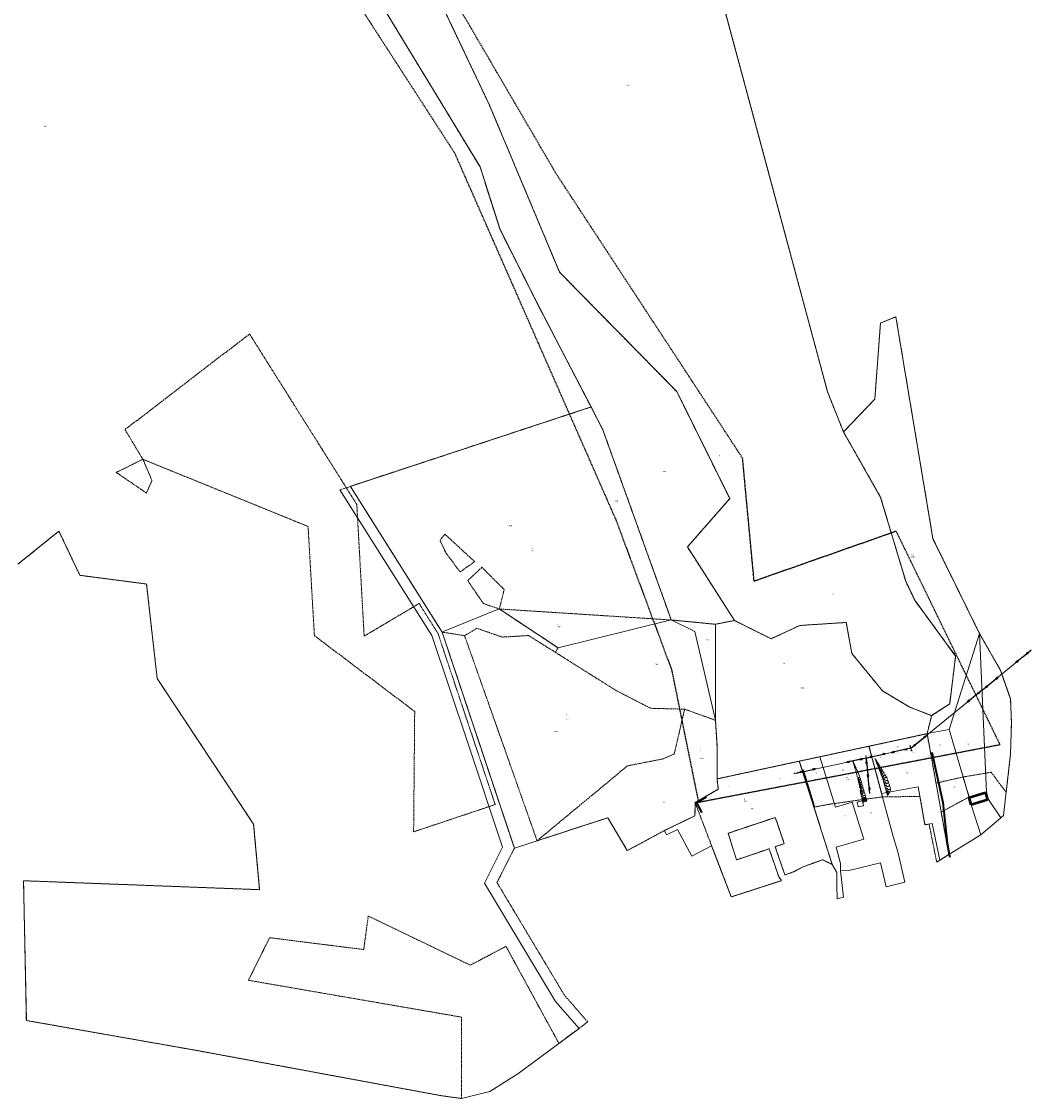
# Model space of a CAD drawing. Header units: metres. Extents: x 5549716 to 5551479, y 5955197 to 5958247.
# Tile 2 of 4: x 5550552 to 5551479, y 5955197 to 5956185. Entities that reach past the tile are written whole.
import ezdxf
from ezdxf.enums import TextEntityAlignment as Align

# ---------------------------------------------------------------- set-up
doc = ezdxf.new("R2010")
doc.units = ezdxf.units.M
for name, pattern in [('1.0_0.5', [1.5, 1, -0.5]), ('2', [0.9, 0.6, -0.3]), ('219-500', [0]), ('egkk-500', [2, 1.5, -0.5]), ('egug-500', [1, 0.5, -0.5]), ('suep_sn_500', [0]), ('supp_500', [1, 0.5, -0.5])]:
    doc.linetypes.add(name, pattern=pattern)
doc.layers.get('0').update_dxf_attribs({"color": 2, "lineweight": 5})
doc.styles.get("Standard").update_dxf_attribs({"font": 'Working1250', "width": 0.75})
doc.linetypes.add('902-500', pattern='A,3.75,0,[1,ksztalty.shx,S=0.5,R=0,X=0,Y=0],3.75', length=7.5)

# ---------------------------------------------------------------- blocks, each defined once
blk = doc.blocks.new('PW01')
at = {"linetype": 'Continuous', "lineweight": 13}
h = blk.add_hatch(color=0, dxfattribs=at)
edge = h.paths.add_edge_path()
edge.add_arc((0, 0), 0.045, 0, 360)
blk = doc.blocks.new('SM05')
at = {"color": 0, "linetype": 'Continuous', "lineweight": 13}
blk.add_circle((0, 0), 0.25, dxfattribs=at)
blk = doc.blocks.new('SUEP2')
at = {"color": 0, "linetype": 'Continuous'}
for p, q in [((0, 0), (6.027, 0)), ((5.027, 0), (3.527, 0.5)), ((5.027, 0), (3.527, -0.5)), ((6.027, 0), (4.527, 0.5)), ((6.027, 0), (4.527, -0.5)), ((6.027, 0), (18.027, 0)), ((17.027, 0), (15.527, 0.5)), ((17.027, 0), (15.527, -0.5)), ((18.027, 0), (16.527, 0.5)), ((18.027, 0), (16.527, -0.5))]:
    blk.add_line(p, q, dxfattribs=at)

msp = doc.modelspace()

# ---------------------------------------------------------------- linework, layer by layer
at = {"layer": '000 Inne (niezydentyfikowane)', "color": 7, "linetype": 'CONTINUOUS', "lineweight": 25, "flags": 128}
for points in [[(5551335.34, 5955508.81), (5551335.35, 5955508.81)], [(5551335.43, 5955508.57), (5551335.49, 5955508.59)], [(5551335.52, 5955508.33), (5551335.57, 5955508.35)], [(5551335.61, 5955508.09), (5551335.76, 5955508.14)], [(5551335.7, 5955507.85), (5551335.8, 5955507.88)], [(5551335.8, 5955507.61), (5551336.04, 5955507.7)], [(5551335.89, 5955507.37), (5551336.03, 5955507.42)], [(5551335.98, 5955507.13), (5551336.31, 5955507.26)], [(5551336.07, 5955506.89), (5551336.26, 5955506.96)], [(5551336.16, 5955506.65), (5551336.59, 5955506.81)], [(5551336.25, 5955506.41), (5551336.49, 5955506.5)], [(5551336.34, 5955506.17), (5551336.86, 5955506.37)], [(5551336.44, 5955505.93), (5551336.72, 5955506.04)], [(5551336.53, 5955505.69), (5551337.14, 5955505.92)], [(5551336.62, 5955505.45), (5551336.95, 5955505.57)], [(5551336.71, 5955505.21), (5551337.41, 5955505.48)], [(5551336.81, 5955504.95), (5551337.18, 5955505.1)], [(5551336.91, 5955504.68), (5551337.72, 5955504.98)], [(5551337.02, 5955504.38), (5551337.46, 5955504.55)], [(5551337.14, 5955504.07), (5551338.07, 5955504.42)], [(5551268.14, 5955498.81), (5551268.18, 5955498.83)], [(5551268.24, 5955498.53), (5551268.38, 5955498.58)], [(5551268.33, 5955498.25), (5551268.85, 5955498.42)], [(5551268.42, 5955497.97), (5551268.8, 5955498.09)], [(5551268.53, 5955497.6), (5551269.61, 5955497.94)], [(5551268.66, 5955497.2), (5551269.25, 5955497.39)], [(5551268.79, 5955496.81), (5551269.96, 5955497.19)], [(5551268.91, 5955496.42), (5551269.5, 5955496.61)], [(5551269.03, 5955496.03), (5551270.2, 5955496.41)], [(5551269.16, 5955495.65), (5551269.74, 5955495.83)], [(5551269.28, 5955495.26), (5551270.44, 5955495.63)], [(5551269.4, 5955494.88), (5551269.98, 5955495.06)], [(5551269.53, 5955494.5), (5551270.67, 5955494.86)], [(5551269.65, 5955494.12), (5551270.22, 5955494.3)], [(5551337.27, 5955503.73), (5551337.77, 5955503.92)], [(5551337.41, 5955503.37), (5551338.46, 5955503.78)], [(5551337.56, 5955502.99), (5551338.12, 5955503.2)], [(5551337.71, 5955502.58), (5551338.92, 5955503.04)], [(5551337.88, 5955502.14), (5551338.53, 5955502.38)], [(5551338.06, 5955501.67), (5551339.44, 5955502.19)], [(5551338.25, 5955501.16), (5551338.99, 5955501.44)], [(5551338.46, 5955500.62), (5551340.04, 5955501.22)], [(5551338.68, 5955500.04), (5551339.53, 5955500.37)], [(5551338.92, 5955499.43), (5551340.72, 5955500.12)], [(5551339.17, 5955498.77), (5551340.14, 5955499.13)], [(5551339.44, 5955498.06), (5551341.51, 5955498.85)], [(5551339.73, 5955497.3), (5551340.83, 5955497.73)], [(5551340.03, 5955496.49), (5551342.41, 5955497.4)], [(5551340.36, 5955495.63), (5551341.63, 5955496.11)], [(5551340.72, 5955494.7), (5551343.43, 5955495.74)], [(5551341.1, 5955493.71), (5551342.55, 5955494.26)], [(5551269.77, 5955493.74), (5551270.91, 5955494.1)], [(5551269.89, 5955493.36), (5551270.46, 5955493.54)], [(5551270.01, 5955492.99), (5551271.14, 5955493.35)], [(5551270.13, 5955492.61), (5551270.69, 5955492.79)], [(5551270.25, 5955492.24), (5551271.37, 5955492.6)], [(5551270.37, 5955491.87), (5551270.92, 5955492.05)], [(5551270.48, 5955491.5), (5551271.59, 5955491.85)], [(5551270.6, 5955491.13), (5551271.15, 5955491.31)], [(5551270.72, 5955490.77), (5551271.82, 5955491.12)], [(5551270.84, 5955490.4), (5551271.38, 5955490.58)], [(5551270.95, 5955490.04), (5551272.04, 5955490.39)], [(5551271.07, 5955489.68), (5551271.61, 5955489.85)], [(5551271.18, 5955489.32), (5551272.26, 5955489.66)], [(5551271.3, 5955488.96), (5551271.84, 5955489.13)], [(5551271.41, 5955488.6), (5551272.48, 5955488.95)], [(5551271.52, 5955488.25), (5551272.06, 5955488.42)], [(5551271.64, 5955487.9), (5551272.7, 5955488.24)], [(5551271.75, 5955487.54), (5551272.28, 5955487.71)], [(5551271.86, 5955487.19), (5551272.92, 5955487.53)], [(5551271.97, 5955486.84), (5551272.5, 5955487.01)], [(5551272.09, 5955486.5), (5551273.13, 5955486.83)], [(5551272.2, 5955486.15), (5551272.72, 5955486.32)], [(5551272.31, 5955485.81), (5551273.34, 5955486.14)], [(5551272.42, 5955485.46), (5551272.93, 5955485.63)], [(5551272.53, 5955485.12), (5551273.55, 5955485.45)], [(5551272.63, 5955484.78), (5551273.15, 5955484.94)], [(5551272.74, 5955484.44), (5551273.76, 5955484.77)], [(5551319.32, 5955491), (5551321.52, 5955491.53)], [(5551319.5, 5955490.25), (5551320.62, 5955490.52)], [(5551319.69, 5955489.49), (5551321.96, 5955490.04)], [(5551319.87, 5955488.71), (5551321.03, 5955488.99)], [(5551320.06, 5955487.93), (5551322.41, 5955488.49)], [(5551320.26, 5955487.13), (5551321.45, 5955487.42)], [(5551320.45, 5955486.32), (5551322.88, 5955486.9)], [(5551320.65, 5955485.49), (5551321.88, 5955485.79)], [(5551320.85, 5955484.65), (5551323.36, 5955485.26)], [(5551341.5, 5955492.65), (5551344.61, 5955493.84)], [(5551341.93, 5955491.52), (5551343.59, 5955492.16)], [(5551342.38, 5955490.33), (5551345.94, 5955491.68)], [(5551342.78, 5955489.09), (5551344.66, 5955489.61)], [(5551343.14, 5955487.8), (5551346.96, 5955488.88)], [(5551343.51, 5955486.49), (5551345.46, 5955487.04)], [(5551343.88, 5955485.16), (5551347.86, 5955486.28)], [(5551344.26, 5955483.8), (5551346.29, 5955484.37)], [(5551272.85, 5955484.1), (5551273.36, 5955484.27)], [(5551272.96, 5955483.77), (5551273.97, 5955484.09)], [(5551273.07, 5955483.43), (5551273.57, 5955483.59)], [(5551273.17, 5955483.1), (5551274.17, 5955483.42)], [(5551273.28, 5955482.77), (5551273.78, 5955482.93)], [(5551273.38, 5955482.44), (5551274.38, 5955482.76)], [(5551273.49, 5955482.11), (5551273.98, 5955482.27)], [(5551273.59, 5955481.78), (5551274.58, 5955482.1)], [(5551273.7, 5955481.46), (5551274.19, 5955481.61)], [(5551273.8, 5955481.13), (5551274.78, 5955481.44)], [(5551273.91, 5955480.81), (5551274.39, 5955480.96)], [(5551274.01, 5955480.49), (5551274.98, 5955480.8)], [(5551274.11, 5955480.17), (5551274.59, 5955480.32)], [(5551274.21, 5955479.85), (5551275.17, 5955480.15)], [(5551274.31, 5955479.53), (5551274.79, 5955479.68)], [(5551274.42, 5955479.21), (5551275.37, 5955479.52)], [(5551274.52, 5955478.9), (5551274.99, 5955479.05)], [(5551274.62, 5955478.59), (5551275.56, 5955478.89)], [(5551274.72, 5955478.27), (5551275.19, 5955478.42)], [(5551274.82, 5955477.96), (5551275.75, 5955478.26)], [(5551274.92, 5955477.65), (5551275.38, 5955477.8)], [(5551275.01, 5955477.34), (5551275.94, 5955477.64)], [(5551275.11, 5955477.04), (5551275.57, 5955477.18)], [(5551275.21, 5955476.73), (5551276.13, 5955477.03)], [(5551275.31, 5955476.43), (5551275.76, 5955476.57)], [(5551275.4, 5955476.12), (5551276.32, 5955476.42)], [(5551275.5, 5955475.82), (5551275.95, 5955475.97)], [(5551275.6, 5955475.52), (5551276.5, 5955475.81)], [(5551275.69, 5955475.22), (5551276.14, 5955475.37)], [(5551275.79, 5955474.92), (5551276.68, 5955475.21)], [(5551275.88, 5955474.63), (5551276.33, 5955474.77)], [(5551275.98, 5955474.33), (5551276.87, 5955474.62)], [(5551321.06, 5955483.8), (5551322.33, 5955484.11)], [(5551321.27, 5955482.93), (5551323.85, 5955483.56)], [(5551321.48, 5955482.04), (5551322.8, 5955482.36)], [(5551321.7, 5955481.12), (5551324.38, 5955481.76)], [(5551321.8, 5955478.97), (5551325.18, 5955479.01)], [(5551321.88, 5955480.1), (5551323.41, 5955479.98)], [(5551321.99, 5955477.85), (5551323.64, 5955478.23)], [(5551322.24, 5955476.72), (5551325.63, 5955477.49)], [(5551322.51, 5955475.56), (5551324.23, 5955475.95)], [(5551322.78, 5955474.37), (5551326.3, 5955475.17)], [(5551344.65, 5955482.42), (5551348.78, 5955483.58)], [(5551345.04, 5955481.02), (5551347.15, 5955481.61)], [(5551345.43, 5955479.65), (5551349.72, 5955480.85)], [(5551345.76, 5955478.44), (5551347.69, 5955478.99)], [(5551346.03, 5955477.49), (5551349.11, 5955478.35)], [(5551346.24, 5955476.73), (5551347.47, 5955477.08)], [(5551346.4, 5955476.17), (5551348.24, 5955476.68)], [(5551346.52, 5955475.75), (5551347.15, 5955475.93)], [(5551346.63, 5955475.34), (5551347.31, 5955475.53)], [(5551276.07, 5955474.04), (5551276.51, 5955474.18)], [(5551276.17, 5955473.74), (5551277.05, 5955474.03)], [(5551276.26, 5955473.45), (5551276.7, 5955473.59)], [(5551276.35, 5955473.16), (5551277.22, 5955473.44)], [(5551276.44, 5955472.87), (5551276.88, 5955473.01)], [(5551276.54, 5955472.59), (5551277.4, 5955472.86)], [(5551276.63, 5955472.3), (5551277.06, 5955472.44)], [(5551276.72, 5955472.01), (5551277.58, 5955472.29)], [(5551276.81, 5955471.73), (5551277.24, 5955471.87)], [(5551276.9, 5955471.45), (5551277.75, 5955471.72)], [(5551276.99, 5955471.16), (5551277.41, 5955471.3)], [(5551277.08, 5955470.88), (5551277.92, 5955471.15)], [(5551277.17, 5955470.6), (5551277.59, 5955470.74)], [(5551277.26, 5955470.33), (5551278.1, 5955470.59)], [(5551277.35, 5955470.05), (5551277.76, 5955470.18)], [(5551277.44, 5955469.77), (5551278.27, 5955470.04)], [(5551277.52, 5955469.5), (5551277.94, 5955469.63)], [(5551277.61, 5955469.23), (5551278.41, 5955469.55)], [(5551277.73, 5955468.98), (5551278.1, 5955469.16)], [(5551277.84, 5955468.74), (5551278.56, 5955469.09)], [(5551277.95, 5955468.51), (5551278.29, 5955468.68)], [(5551278.07, 5955468.27), (5551278.71, 5955468.58)], [(5551278.18, 5955468.03), (5551278.49, 5955468.17)], [(5551278.3, 5955467.79), (5551278.87, 5955468.06)], [(5551278.41, 5955467.54), (5551278.68, 5955467.67)], [(5551278.53, 5955467.3), (5551279.03, 5955467.54)], [(5551278.64, 5955467.06), (5551278.88, 5955467.17)], [(5551278.76, 5955466.82), (5551279.19, 5955467.02)], [(5551278.88, 5955466.57), (5551279.07, 5955466.67)], [(5551278.99, 5955466.33), (5551279.35, 5955466.5)], [(5551279.11, 5955466.09), (5551279.27, 5955466.17)], [(5551279.22, 5955465.85), (5551279.51, 5955465.98)], [(5551279.34, 5955465.6), (5551279.46, 5955465.66)], [(5551279.45, 5955465.36), (5551279.66, 5955465.46)], [(5551279.57, 5955465.12), (5551279.66, 5955465.16)], [(5551279.68, 5955464.88), (5551279.82, 5955464.94)], [(5551279.8, 5955464.63), (5551279.85, 5955464.66)], [(5551323.05, 5955473.15), (5551324.85, 5955473.56)], [(5551323.34, 5955471.88), (5551326.88, 5955473.19)], [(5551323.67, 5955470.45), (5551325.28, 5955471.82)], [(5551324.03, 5955468.87), (5551326.88, 5955473.19)], [(5551326.3, 5955469.14), (5551326.59, 5955471.16)], [(5551327.45, 5955469.46), (5551326.88, 5955473.19)], [(5551279.91, 5955464.39), (5551279.98, 5955464.42)]]:
    msp.add_lwpolyline(points, dxfattribs=at)
at = {"layer": '217-kontur klasyfikacyjny', "color": 92, "linetype": 'egkk-500', "lineweight": 18, "flags": 128}
for points in [[(5550980.98, 5956109.26), (5550917.69, 5956242.47)], [(5550862.84, 5956232.77), (5550972.61, 5956051.89)], [(5551045.72, 5955955.12), (5550980.98, 5956109.26)], [(5550972.61, 5956051.89), (5550991.01, 5955994.32)], [(5550991.01, 5955994.32), (5551027.37, 5955922.36)], [(5551153.32, 5955845.57), (5551045.72, 5955955.12)], [(5551027.37, 5955922.36), (5551074.52, 5955831.45)], [(5551354.49, 5955914.21), (5551340.33, 5955908.49)], [(5551388.5, 5955710.54), (5551354.49, 5955914.21)], [(5551340.33, 5955908.49), (5551335.15, 5955838.69)], [(5550646.61, 5955810.67), (5550760.96, 5955898.48)], [(5550760.96, 5955898.48), (5550859.46, 5955741.96)], [(5551201.99, 5955747.29), (5551153.32, 5955845.57)], [(5550962.79, 5955794.57), (5551074.52, 5955831.45)], [(5551074.52, 5955831.45), (5551085.37, 5955810.51)], [(5551335.15, 5955838.69), (5551306.4, 5955808.55)], [(5550663.01, 5955783.43), (5550646.61, 5955810.67)], [(5551085.37, 5955810.51), (5551148.28, 5955635.9)], [(5551306.4, 5955808.55), (5551340.5, 5955748.48)], [(5550853.54, 5955758.6), (5550962.79, 5955794.57)], [(5550638.58, 5955771.41), (5550663.01, 5955783.43)], [(5550663.01, 5955783.43), (5550671.35, 5955763.86)], [(5550814.7, 5955721.78), (5550663.01, 5955783.43)], [(5550666.25, 5955752.45), (5550638.58, 5955771.41)], [(5550671.35, 5955763.86), (5550666.25, 5955752.45)], [(5550937.81, 5955624.77), (5550853.54, 5955758.6)], [(5550859.46, 5955741.96), (5550866.18, 5955621.06)], [(5551163.06, 5955702.92), (5551201.99, 5955747.29)], [(5551340.5, 5955748.48), (5551363.53, 5955671.39)], [(5550820.51, 5955621.54), (5550814.7, 5955721.78)], [(5550548.18, 5955687), (5550585.93, 5955717.51)], [(5550585.93, 5955717.51), (5550605.1, 5955676.9)], [(5550940.28, 5955714.74), (5550935.87, 5955708.95)], [(5550967.69, 5955689.4), (5550940.28, 5955714.74)], [(5550935.87, 5955708.95), (5550941.25, 5955697.52)], [(5551206.32, 5955635.42), (5551163.06, 5955702.92)], [(5551431.28, 5955623.38), (5551388.5, 5955710.54)], [(5550941.25, 5955697.52), (5550954.29, 5955679.99)], [(5550954.29, 5955679.99), (5550967.69, 5955689.4)], [(5550974.3, 5955684.3), (5550961.29, 5955672.04)], [(5550994.82, 5955663.78), (5550974.3, 5955684.3)], [(5550605.1, 5955676.9), (5550666.39, 5955668.93)], [(5550666.39, 5955668.93), (5550676.13, 5955582.1)], [(5550961.29, 5955672.04), (5550975.77, 5955650.94)], [(5550990.28, 5955646.02), (5550994.82, 5955663.78)], [(5551363.53, 5955671.39), (5551371.78, 5955654.02)], [(5551371.78, 5955654.02), (5551409.37, 5955602.82)], [(5550866.18, 5955621.06), (5550916.69, 5955651.03)], [(5550916.69, 5955651.03), (5550934.02, 5955623.5)], [(5550975.77, 5955650.94), (5550990.28, 5955646.02)], [(5551148.28, 5955635.9), (5550990.28, 5955646.02)], [(5550990.28, 5955646.02), (5551044.3, 5955610.34)], [(5551188.78, 5955631.99), (5551148.28, 5955635.9)], [(5551188.78, 5955631.99), (5551206.32, 5955635.42)], [(5550934.02, 5955623.5), (5550986.55, 5955466.46)], [(5550958.44, 5955621.5), (5550937.81, 5955624.77)], [(5551004.14, 5955426.47), (5550937.81, 5955624.77)], [(5550969.75, 5955628.25), (5550958.44, 5955621.5)], [(5550993.05, 5955620.18), (5550969.75, 5955628.25)], [(5551188.82, 5955543.82), (5551188.78, 5955631.99)], [(5551450.69, 5955589.6), (5551431.28, 5955623.38)], [(5550912.62, 5955551.92), (5550820.51, 5955621.54)], [(5550958.44, 5955621.5), (5551024.99, 5955433.23)], [(5551017.21, 5955621.63), (5550993.05, 5955620.18)], [(5551041.72, 5955606.22), (5551017.21, 5955621.63)], [(5551044.3, 5955610.34), (5551041.72, 5955606.22)], [(5551041.72, 5955606.22), (5551096.93, 5955571.54)], [(5551409.37, 5955602.82), (5551403.91, 5955558.93)], [(5551459.83, 5955563.34), (5551450.69, 5955589.6)], [(5550676.13, 5955582.1), (5550764.69, 5955448.42)], [(5551096.93, 5955571.54), (5551129.22, 5955554.83)], [(5551129.22, 5955554.83), (5551160.49, 5955554.01)], [(5551150.96, 5955512.95), (5551160.49, 5955554.01)], [(5551160.49, 5955554.01), (5551188.82, 5955543.82)], [(5551403.91, 5955558.93), (5551387.27, 5955548.07)], [(5551460.6, 5955541.59), (5551459.83, 5955563.34)], [(5550911.63, 5955441.4), (5550912.62, 5955551.92)], [(5551387.27, 5955548.07), (5551383.24, 5955531.54)], [(5551459.79, 5955512.97), (5551460.6, 5955541.59)], [(5551383.24, 5955531.54), (5551329.8, 5955519.99)], [(5551383.24, 5955531.54), (5551391.36, 5955486.11)], [(5551329.8, 5955519.99), (5551284.71, 5955510.34)], [(5551341.41, 5955476.71), (5551329.8, 5955519.99)], [(5551107.99, 5955501.95), (5551140.51, 5955508.36)], [(5551140.51, 5955508.36), (5551150.96, 5955512.95)], [(5551265.76, 5955506.28), (5551190.24, 5955489.99)], [(5551284.71, 5955510.34), (5551265.76, 5955506.28)], [(5551279.25, 5955464.11), (5551265.76, 5955506.28)], [(5551455.83, 5955477.85), (5551459.79, 5955512.97)], [(5551024.99, 5955433.23), (5551107.99, 5955501.95)], [(5551416.26, 5955491.78), (5551437.04, 5955495.26)], [(5551437.04, 5955495.26), (5551441.88, 5955496.07)], [(5551441.88, 5955496.07), (5551455.83, 5955477.85)], [(5551190.24, 5955489.99), (5551191.41, 5955480.44)], [(5551391.36, 5955486.11), (5551416.26, 5955491.78)], [(5551421.74, 5955473.44), (5551416.26, 5955491.78)], [(5551191.41, 5955480.44), (5551170.09, 5955468.33)], [(5551342.27, 5955473.49), (5551341.41, 5955476.71)], [(5550986.55, 5955466.46), (5550911.63, 5955441.4)], [(5551170.09, 5955468.33), (5551185.3, 5955428.65)], [(5551279.25, 5955464.11), (5551293.24, 5955466.68)], [(5551293.24, 5955466.68), (5551320.31, 5955470.52)], [(5551320.31, 5955470.52), (5551342.27, 5955473.49)], [(5551342.27, 5955473.49), (5551376.57, 5955473.88)], [(5551376.57, 5955473.88), (5551381.17, 5955447.87)], [(5551396.1, 5955459.56), (5551421.74, 5955473.44)], [(5551296.09, 5955411.48), (5551279.25, 5955464.11)], [(5551403.08, 5955420.5), (5551396.1, 5955459.56)], [(5550764.69, 5955448.42), (5550770.2, 5955388.31)], [(5551200.47, 5955440.13), (5551243.75, 5955454.55)], [(5551243.75, 5955454.55), (5551245.04, 5955450.77)], [(5551245.04, 5955450.77), (5551249.73, 5955436.97)], [(5551381.17, 5955447.87), (5551384.96, 5955448.58)], [(5551384.96, 5955448.58), (5551392.03, 5955413.56)], [(5551208.15, 5955415.6), (5551200.47, 5955440.13)], [(5551249.73, 5955436.97), (5551251.87, 5955430.69)], [(5550988.19, 5955394.84), (5551004.14, 5955426.47)], [(5551185.3, 5955428.65), (5551203.31, 5955381.65)], [(5551238.1, 5955425.83), (5551208.15, 5955415.6)], [(5551247.02, 5955400.02), (5551238.1, 5955425.83)], [(5551251.92, 5955430.55), (5551243.63, 5955427.72)], [(5551243.63, 5955427.72), (5551252.57, 5955401.88)], [(5551251.87, 5955430.69), (5551251.92, 5955430.55)], [(5551269.39, 5955409.3), (5551287.19, 5955415.8)], [(5551287.19, 5955415.8), (5551296.09, 5955411.48)], [(5551392.03, 5955413.56), (5551394.78, 5955415.29)], [(5551394.78, 5955415.29), (5551403.08, 5955420.5)], [(5551260.84, 5955404.82), (5551269.39, 5955409.3)], [(5550770.2, 5955388.31), (5550553.42, 5955396.51)], [(5550553.42, 5955396.51), (5550555.99, 5955268.19)], [(5551224.03, 5955388.36), (5551249.56, 5955396.63)], [(5551249.56, 5955396.63), (5551247.02, 5955400.02)], [(5551252.57, 5955401.88), (5551260.84, 5955404.82)], [(5551050.08, 5955291.47), (5550988.19, 5955394.84)], [(5551203.31, 5955381.65), (5551224.03, 5955388.36)], [(5550865.82, 5955333.33), (5550869.98, 5955364.08)], [(5550869.98, 5955364.08), (5550963.68, 5955318.99)], [(5550759.93, 5955305.12), (5550779.36, 5955344.22)], [(5550779.36, 5955344.22), (5550865.82, 5955333.33)], [(5550963.68, 5955318.99), (5550996.45, 5955336.27)], [(5550996.45, 5955336.27), (5551045.05, 5955247.19)], [(5550955.49, 5955271.29), (5550759.93, 5955305.12)], [(5551071.53, 5955266.88), (5551050.08, 5955291.47)], [(5550555.99, 5955268.19), (5550713.02, 5955240.57)], [(5550955.45, 5955196.62), (5550955.49, 5955271.29)], [(5551063.5, 5955260.91), (5551071.53, 5955266.88)], [(5551045.05, 5955247.19), (5551063.5, 5955260.91)], [(5550713.02, 5955240.57), (5550937.59, 5955199.05)], [(5550937.59, 5955199.05), (5550955.45, 5955196.62)]]:
    msp.add_lwpolyline(points, dxfattribs=at)
at = {"layer": '218-kontur użytku gruntowego', "color": 3, "linetype": 'egug-500', "lineweight": 18, "flags": 128}
for points in [[(5551291.84, 5955845.22), (5551162.65, 5956325.14)], [(5550917.69, 5956242.47), (5550980.98, 5956109.26)], [(5550862.84, 5956232.77), (5550972.61, 5956051.89)], [(5550980.98, 5956109.26), (5551045.72, 5955955.12)], [(5550972.61, 5956051.89), (5550991.01, 5955994.32)], [(5550991.01, 5955994.32), (5551027.37, 5955922.36)], [(5551045.72, 5955955.12), (5551153.32, 5955845.57)], [(5551027.37, 5955922.36), (5551074.52, 5955831.45)], [(5551354.49, 5955914.21), (5551340.33, 5955908.49)], [(5551388.5, 5955710.54), (5551354.49, 5955914.21)], [(5551340.33, 5955908.49), (5551335.15, 5955838.69)], [(5550646.61, 5955810.67), (5550760.96, 5955898.48)], [(5550760.96, 5955898.48), (5550859.46, 5955741.96)], [(5551153.32, 5955845.57), (5551201.99, 5955747.29)], [(5551306.4, 5955808.55), (5551291.84, 5955845.22)], [(5550962.79, 5955794.57), (5551074.52, 5955831.45)], [(5551074.52, 5955831.45), (5551085.37, 5955810.51)], [(5551335.15, 5955838.69), (5551306.4, 5955808.55)], [(5550663.01, 5955783.43), (5550646.61, 5955810.67)], [(5551085.37, 5955810.51), (5551148.28, 5955635.9)], [(5551340.5, 5955748.48), (5551306.4, 5955808.55)], [(5550853.54, 5955758.6), (5550962.79, 5955794.57)], [(5550638.58, 5955771.41), (5550663.01, 5955783.43)], [(5550663.01, 5955783.43), (5550671.35, 5955763.86)], [(5550814.7, 5955721.78), (5550663.01, 5955783.43)], [(5550666.25, 5955752.45), (5550638.58, 5955771.41)], [(5550671.35, 5955763.86), (5550666.25, 5955752.45)], [(5550937.81, 5955624.77), (5550853.54, 5955758.6)], [(5550859.46, 5955741.96), (5550866.18, 5955621.06)], [(5551201.99, 5955747.29), (5551163.06, 5955702.92)], [(5551363.53, 5955671.39), (5551340.5, 5955748.48)], [(5550820.51, 5955621.54), (5550814.7, 5955721.78)], [(5550548.18, 5955687), (5550585.93, 5955717.51)], [(5550585.93, 5955717.51), (5550605.1, 5955676.9)], [(5550940.28, 5955714.74), (5550935.87, 5955708.95)], [(5550967.69, 5955689.4), (5550940.28, 5955714.74)], [(5550935.87, 5955708.95), (5550941.25, 5955697.52)], [(5551163.06, 5955702.92), (5551206.32, 5955635.42)], [(5551431.28, 5955623.38), (5551388.5, 5955710.54)], [(5550941.25, 5955697.52), (5550954.29, 5955679.99)], [(5550954.29, 5955679.99), (5550967.69, 5955689.4)], [(5550974.3, 5955684.3), (5550961.29, 5955672.04)], [(5550994.82, 5955663.78), (5550974.3, 5955684.3)], [(5550605.1, 5955676.9), (5550666.39, 5955668.93)], [(5550666.39, 5955668.93), (5550676.13, 5955582.1)], [(5550961.29, 5955672.04), (5550975.77, 5955650.94)], [(5550990.28, 5955646.02), (5550994.82, 5955663.78)], [(5551371.78, 5955654.02), (5551363.53, 5955671.39)], [(5551409.37, 5955602.82), (5551371.78, 5955654.02)], [(5550866.18, 5955621.06), (5550916.69, 5955651.03)], [(5550916.69, 5955651.03), (5550934.02, 5955623.5)], [(5550975.77, 5955650.94), (5550990.28, 5955646.02)], [(5551148.28, 5955635.9), (5550990.28, 5955646.02)], [(5550990.28, 5955646.02), (5551044.3, 5955610.34)], [(5551188.78, 5955631.99), (5551148.28, 5955635.9)], [(5551188.78, 5955631.99), (5551206.32, 5955635.42)], [(5551206.32, 5955635.42), (5551239.91, 5955618.69)], [(5551266.31, 5955630.86), (5551308.96, 5955633.65)], [(5551308.96, 5955633.65), (5551314.12, 5955605.11)], [(5550934.02, 5955623.5), (5550986.55, 5955466.46)], [(5550958.44, 5955621.5), (5550937.81, 5955624.77)], [(5551004.14, 5955426.47), (5550937.81, 5955624.77)], [(5550969.75, 5955628.25), (5550958.44, 5955621.5)], [(5550993.05, 5955620.18), (5550969.75, 5955628.25)], [(5551188.82, 5955543.82), (5551188.78, 5955631.99)], [(5551239.91, 5955618.69), (5551266.31, 5955630.86)], [(5551450.69, 5955589.6), (5551431.28, 5955623.38)], [(5550912.62, 5955551.92), (5550820.51, 5955621.54)], [(5550958.44, 5955621.5), (5551024.99, 5955433.23)], [(5551017.21, 5955621.63), (5550993.05, 5955620.18)], [(5551041.72, 5955606.22), (5551017.21, 5955621.63)], [(5551044.3, 5955610.34), (5551041.72, 5955606.22)], [(5551041.72, 5955606.22), (5551096.93, 5955571.54)], [(5551314.12, 5955605.11), (5551342.12, 5955570.79)], [(5551403.91, 5955558.93), (5551409.37, 5955602.82)], [(5551459.83, 5955563.34), (5551450.69, 5955589.6)], [(5550676.13, 5955582.1), (5550764.69, 5955448.42)], [(5551096.93, 5955571.54), (5551129.22, 5955554.83)], [(5551342.12, 5955570.79), (5551366.65, 5955556.12)], [(5551129.22, 5955554.83), (5551160.49, 5955554.01)], [(5551150.96, 5955512.95), (5551160.49, 5955554.01)], [(5551160.49, 5955554.01), (5551188.82, 5955543.82)], [(5551366.65, 5955556.12), (5551387.27, 5955548.07)], [(5551387.27, 5955548.07), (5551403.91, 5955558.93)], [(5551460.6, 5955541.59), (5551459.83, 5955563.34)], [(5550911.63, 5955441.4), (5550912.62, 5955551.92)], [(5551188.82, 5955543.82), (5551190.24, 5955520.43)], [(5551383.24, 5955531.54), (5551387.27, 5955548.07)], [(5551459.79, 5955512.97), (5551460.6, 5955541.59)], [(5551329.8, 5955519.99), (5551383.24, 5955531.54)], [(5551383.24, 5955531.54), (5551391.36, 5955486.11)], [(5551190.24, 5955520.43), (5551190.24, 5955489.99)], [(5551284.71, 5955510.34), (5551329.8, 5955519.99)], [(5551341.41, 5955476.71), (5551329.8, 5955519.99)], [(5551107.99, 5955501.95), (5551140.51, 5955508.36)], [(5551140.51, 5955508.36), (5551150.96, 5955512.95)], [(5551190.24, 5955489.99), (5551265.76, 5955506.28)], [(5551265.76, 5955506.28), (5551284.71, 5955510.34)], [(5551279.25, 5955464.11), (5551265.76, 5955506.28)], [(5551455.83, 5955477.85), (5551459.79, 5955512.97)], [(5551024.99, 5955433.23), (5551107.99, 5955501.95)], [(5551416.26, 5955491.78), (5551437.04, 5955495.26)], [(5551437.04, 5955495.26), (5551441.88, 5955496.07)], [(5551441.88, 5955496.07), (5551455.83, 5955477.85)], [(5551190.24, 5955489.99), (5551191.41, 5955480.44)], [(5551391.36, 5955486.11), (5551416.26, 5955491.78)], [(5551421.74, 5955473.44), (5551416.26, 5955491.78)], [(5551191.41, 5955480.44), (5551170.09, 5955468.33)], [(5551342.27, 5955473.49), (5551341.41, 5955476.71)], [(5550986.55, 5955466.46), (5550911.63, 5955441.4)], [(5551170.01, 5955456.14), (5551170.09, 5955468.33)], [(5551170.09, 5955468.33), (5551185.3, 5955428.65)], [(5551279.25, 5955464.11), (5551293.24, 5955466.68)], [(5551293.24, 5955466.68), (5551320.31, 5955470.52)], [(5551320.31, 5955470.52), (5551342.27, 5955473.49)], [(5551342.27, 5955473.49), (5551376.57, 5955473.88)], [(5551376.57, 5955473.88), (5551381.17, 5955447.87)], [(5551396.1, 5955459.56), (5551421.74, 5955473.44)], [(5551142.01, 5955442.64), (5551170.01, 5955456.14)], [(5551296.09, 5955411.48), (5551279.25, 5955464.11)], [(5551403.08, 5955420.5), (5551396.1, 5955459.56)], [(5550764.69, 5955448.42), (5550770.2, 5955388.31)], [(5551024.99, 5955433.23), (5551089.99, 5955454.3)], [(5551089.99, 5955454.3), (5551107.87, 5955424.23)], [(5551200.47, 5955440.13), (5551243.75, 5955454.55)], [(5551243.75, 5955454.55), (5551245.04, 5955450.77)], [(5551245.04, 5955450.77), (5551249.73, 5955436.97)], [(5551381.17, 5955447.87), (5551384.96, 5955448.58)], [(5551384.96, 5955448.58), (5551392.03, 5955413.56)], [(5551117.54, 5955429.34), (5551142.01, 5955442.64)], [(5551208.15, 5955415.6), (5551200.47, 5955440.13)], [(5551249.73, 5955436.97), (5551251.87, 5955430.69)], [(5550988.19, 5955394.84), (5551004.14, 5955426.47)], [(5551107.87, 5955424.23), (5551117.54, 5955429.34)], [(5551185.3, 5955428.65), (5551203.31, 5955381.65)], [(5551238.1, 5955425.83), (5551208.15, 5955415.6)], [(5551247.02, 5955400.02), (5551238.1, 5955425.83)], [(5551251.92, 5955430.55), (5551243.63, 5955427.72)], [(5551243.63, 5955427.72), (5551252.57, 5955401.88)], [(5551251.87, 5955430.69), (5551251.92, 5955430.55)], [(5551269.39, 5955409.3), (5551287.19, 5955415.8)], [(5551287.19, 5955415.8), (5551296.09, 5955411.48)], [(5551392.03, 5955413.56), (5551394.78, 5955415.29)], [(5551394.78, 5955415.29), (5551403.08, 5955420.5)], [(5551260.84, 5955404.82), (5551269.39, 5955409.3)], [(5550770.2, 5955388.31), (5550553.42, 5955396.51)], [(5550553.42, 5955396.51), (5550555.99, 5955268.19)], [(5551224.03, 5955388.36), (5551249.56, 5955396.63)], [(5551249.56, 5955396.63), (5551247.02, 5955400.02)], [(5551252.57, 5955401.88), (5551260.84, 5955404.82)], [(5551050.08, 5955291.47), (5550988.19, 5955394.84)], [(5551203.31, 5955381.65), (5551224.03, 5955388.36)], [(5550865.82, 5955333.33), (5550869.98, 5955364.08)], [(5550869.98, 5955364.08), (5550963.68, 5955318.99)], [(5550759.93, 5955305.12), (5550779.36, 5955344.22)], [(5550779.36, 5955344.22), (5550865.82, 5955333.33)], [(5550963.68, 5955318.99), (5550996.45, 5955336.27)], [(5550996.45, 5955336.27), (5551045.05, 5955247.19)], [(5550955.49, 5955271.29), (5550759.93, 5955305.12)], [(5551071.53, 5955266.88), (5551050.08, 5955291.47)], [(5550555.99, 5955268.19), (5550713.02, 5955240.57)], [(5550955.45, 5955196.62), (5550955.49, 5955271.29)], [(5551063.5, 5955260.91), (5551071.53, 5955266.88)], [(5551045.05, 5955247.19), (5551063.5, 5955260.91)], [(5550713.02, 5955240.57), (5550937.59, 5955199.05)], [(5550937.59, 5955199.05), (5550955.45, 5955196.62)]]:
    msp.add_lwpolyline(points, dxfattribs=at)
at = {"layer": '219-działka ewidencyjna', "color": 7, "linetype": '219-500', "lineweight": 18, "flags": 128}
for points in [[(5551291.84, 5955845.22), (5551162.65, 5956325.14)], [(5550980.98, 5956109.26), (5550917.69, 5956242.47)], [(5550972.61, 5956051.89), (5550862.84, 5956232.77)], [(5551045.72, 5955955.12), (5550980.98, 5956109.26)], [(5550991.01, 5955994.32), (5550972.61, 5956051.89)], [(5551027.37, 5955922.36), (5550991.01, 5955994.32)], [(5551153.32, 5955845.57), (5551045.72, 5955955.12)], [(5551027.37, 5955922.36), (5551074.52, 5955831.45)], [(5551354.49, 5955914.21), (5551340.33, 5955908.49)], [(5551388.5, 5955710.54), (5551354.49, 5955914.21)], [(5551340.33, 5955908.49), (5551335.15, 5955838.69)], [(5551201.99, 5955747.29), (5551153.32, 5955845.57)], [(5551306.4, 5955808.55), (5551291.84, 5955845.22)], [(5550962.79, 5955794.57), (5551074.52, 5955831.45)], [(5551085.37, 5955810.51), (5551074.52, 5955831.45)], [(5551335.15, 5955838.69), (5551306.4, 5955808.55)], [(5551148.28, 5955635.9), (5551085.37, 5955810.51)], [(5551340.5, 5955748.48), (5551306.4, 5955808.55)], [(5550853.54, 5955758.6), (5550962.79, 5955794.57)], [(5550843.76, 5955755.34), (5550853.54, 5955758.6)], [(5550843.76, 5955755.34), (5550928.33, 5955621.6)], [(5550937.81, 5955624.77), (5550853.54, 5955758.6)], [(5551201.99, 5955747.29), (5551163.06, 5955702.92)], [(5551363.53, 5955671.39), (5551340.5, 5955748.48)], [(5550585.93, 5955717.51), (5550548.18, 5955687)], [(5550605.1, 5955676.9), (5550585.93, 5955717.51)], [(5551206.32, 5955635.42), (5551163.06, 5955702.92)], [(5551431.28, 5955623.38), (5551388.5, 5955710.54)], [(5550666.39, 5955668.93), (5550605.1, 5955676.9)], [(5550676.13, 5955582.1), (5550666.39, 5955668.93)], [(5551371.78, 5955654.02), (5551363.53, 5955671.39)], [(5551409.37, 5955602.82), (5551371.78, 5955654.02)], [(5550990.28, 5955646.02), (5550939.66, 5955625.52)], [(5551044.3, 5955610.34), (5550990.28, 5955646.02)], [(5551148.28, 5955635.9), (5551044.3, 5955610.34)], [(5551188.78, 5955631.99), (5551148.28, 5955635.9)], [(5551148.28, 5955635.9), (5551169.96, 5955625.25)], [(5551206.32, 5955635.42), (5551188.78, 5955631.99)], [(5551239.91, 5955618.69), (5551206.32, 5955635.42)], [(5551308.96, 5955633.65), (5551266.31, 5955630.86)], [(5551314.12, 5955605.11), (5551308.96, 5955633.65)], [(5550939.66, 5955625.52), (5550937.81, 5955624.77)], [(5551004.14, 5955426.47), (5550937.81, 5955624.77)], [(5551188.82, 5955543.82), (5551169.96, 5955625.25)], [(5551188.78, 5955631.99), (5551188.82, 5955543.82)], [(5551266.31, 5955630.86), (5551239.91, 5955618.69)], [(5551431.28, 5955623.38), (5551403.28, 5955535.27)], [(5551431.28, 5955623.38), (5551403.28, 5955535.27)], [(5551431.28, 5955623.38), (5551450.69, 5955589.6)], [(5551431.28, 5955623.38), (5551437.83, 5955477.66)], [(5551431.28, 5955623.38), (5551437.83, 5955477.66)], [(5550928.33, 5955621.6), (5550961, 5955523.99)], [(5551342.12, 5955570.79), (5551314.12, 5955605.11)], [(5551409.37, 5955602.82), (5551403.91, 5955558.93)], [(5551450.69, 5955589.6), (5551459.83, 5955563.34)], [(5550764.69, 5955448.42), (5550676.13, 5955582.1)], [(5551366.65, 5955556.12), (5551342.12, 5955570.79)], [(5551387.27, 5955548.07), (5551366.65, 5955556.12)], [(5551403.91, 5955558.93), (5551387.27, 5955548.07)], [(5551459.83, 5955563.34), (5551460.6, 5955541.59)], [(5551190.24, 5955520.43), (5551188.82, 5955543.82)], [(5551403.28, 5955535.27), (5551383.24, 5955531.54)], [(5551403.28, 5955535.27), (5551383.24, 5955531.54)], [(5551403.28, 5955535.27), (5551421.88, 5955472.96)], [(5551459.79, 5955512.97), (5551460.6, 5955541.59)], [(5550961, 5955523.99), (5550993.35, 5955427.23)], [(5551383.24, 5955531.54), (5551329.8, 5955519.99)], [(5551403.08, 5955420.5), (5551383.24, 5955531.54)], [(5551403.08, 5955420.5), (5551383.24, 5955531.54)], [(5551190.24, 5955520.43), (5551190.24, 5955489.99)], [(5551329.8, 5955519.99), (5551284.71, 5955510.34)], [(5551329.8, 5955519.99), (5551341.41, 5955476.71)], [(5551190.24, 5955489.99), (5551265.76, 5955506.28)], [(5551265.76, 5955506.28), (5551284.71, 5955510.34)], [(5551296.09, 5955411.48), (5551265.76, 5955506.28)], [(5551284.71, 5955510.34), (5551299.11, 5955463.98)], [(5551453.42, 5955456.51), (5551459.79, 5955512.97)], [(5551191.41, 5955480.44), (5551190.24, 5955489.99)], [(5551191.41, 5955480.44), (5551170.09, 5955468.33)], [(5551341.41, 5955476.71), (5551374.99, 5955482.78)], [(5551348.99, 5955448.45), (5551341.41, 5955476.71)], [(5551374.99, 5955482.78), (5551381.17, 5955447.87)], [(5551437.83, 5955477.66), (5551439.68, 5955470.98)], [(5551437.83, 5955477.66), (5551439.68, 5955470.98)], [(5551170.09, 5955468.33), (5551170.01, 5955456.14)], [(5551299.11, 5955463.98), (5551314.42, 5955468.68)], [(5551314.42, 5955468.68), (5551325.06, 5955434.55)], [(5551323.8, 5955469.94), (5551318.99, 5955468.7)], [(5551319.97, 5955464.27), (5551318.99, 5955468.7)], [(5551324.78, 5955465.35), (5551319.97, 5955464.27)], [(5551324.78, 5955465.35), (5551323.8, 5955469.94)], [(5551421.88, 5955472.96), (5551423.71, 5955466.16)], [(5551432.53, 5955438.59), (5551423.71, 5955466.16)], [(5551439.68, 5955470.98), (5551450.97, 5955454.41)], [(5551439.68, 5955470.98), (5551450.97, 5955454.41)], [(5551170.01, 5955456.14), (5551142.01, 5955442.64)], [(5551453.42, 5955456.51), (5551450.97, 5955454.41)], [(5550770.2, 5955388.31), (5550764.69, 5955448.42)], [(5551089.99, 5955454.3), (5551004.14, 5955426.47)], [(5551107.87, 5955424.23), (5551089.99, 5955454.3)], [(5551243.75, 5955454.55), (5551200.47, 5955440.13)], [(5551243.75, 5955454.55), (5551245.04, 5955450.77)], [(5551245.04, 5955450.77), (5551249.73, 5955436.97)], [(5551348.99, 5955448.45), (5551352.03, 5955437.15)], [(5551381.17, 5955447.87), (5551387.83, 5955449.11)], [(5551387.83, 5955449.11), (5551394.78, 5955415.29)], [(5551432.53, 5955438.59), (5551450.97, 5955454.41)], [(5551142.01, 5955442.64), (5551117.54, 5955429.34)], [(5551143.81, 5955438.79), (5551142.01, 5955442.64)], [(5551153.9, 5955443.66), (5551143.81, 5955438.79)], [(5551167.12, 5955418.93), (5551153.9, 5955443.66)], [(5551208.15, 5955415.6), (5551200.47, 5955440.13)], [(5551249.73, 5955436.97), (5551251.87, 5955430.69)], [(5551352.03, 5955437.15), (5551355.47, 5955426.1)], [(5551432.53, 5955438.59), (5551403.08, 5955420.5)], [(5550976.8, 5955394.41), (5550993.35, 5955427.23)], [(5551117.54, 5955429.34), (5551107.87, 5955424.23)], [(5551185.3, 5955428.65), (5551167.12, 5955418.93)], [(5551203.31, 5955381.65), (5551185.3, 5955428.65)], [(5551238.1, 5955425.83), (5551208.15, 5955415.6)], [(5551247.02, 5955400.02), (5551238.1, 5955425.83)], [(5551251.92, 5955430.55), (5551243.63, 5955427.72)], [(5551252.57, 5955401.88), (5551243.63, 5955427.72)], [(5551251.92, 5955430.55), (5551251.87, 5955430.69)], [(5551325.06, 5955434.55), (5551299.78, 5955427.26)], [(5551299.78, 5955427.26), (5551303.66, 5955412.28)], [(5551355.47, 5955426.1), (5551356.45, 5955421.67)], [(5551287.19, 5955415.8), (5551269.39, 5955409.3)], [(5551287.19, 5955415.8), (5551296.09, 5955411.48)], [(5551362.57, 5955395.06), (5551356.45, 5955421.67)], [(5551403.08, 5955420.5), (5551394.78, 5955415.29)], [(5551269.39, 5955409.3), (5551260.84, 5955404.82)], [(5551296.09, 5955411.48), (5551300.32, 5955404.19)], [(5551303.66, 5955412.28), (5551303.64, 5955405.51)], [(5551303.64, 5955405.51), (5551311.16, 5955405.98)], [(5551303.64, 5955405.51), (5551306.35, 5955381.37)], [(5551311.16, 5955405.98), (5551340.31, 5955413.08)], [(5551340.31, 5955413.08), (5551345.7, 5955390.95)], [(5550553.42, 5955396.51), (5550555.99, 5955268.19)], [(5550770.2, 5955388.31), (5550553.42, 5955396.51)], [(5551249.56, 5955396.63), (5551224.03, 5955388.36)], [(5551249.56, 5955396.63), (5551247.02, 5955400.02)], [(5551260.84, 5955404.82), (5551252.57, 5955401.88)], [(5551300.32, 5955404.19), (5551300.39, 5955392.82)], [(5550976.8, 5955394.41), (5551041.95, 5955285.57)], [(5551203.31, 5955381.65), (5551224.03, 5955388.36)], [(5551300.39, 5955392.82), (5551300.47, 5955379.95)], [(5551362.57, 5955395.06), (5551345.7, 5955390.95)], [(5551300.47, 5955379.95), (5551306.35, 5955381.37)], [(5551041.95, 5955285.57), (5551063.5, 5955260.91)], [(5550713.02, 5955240.57), (5550555.99, 5955268.19)], [(5551007.38, 5955219.16), (5551063.5, 5955260.91)], [(5550937.59, 5955199.05), (5550713.02, 5955240.57)], [(5551007.38, 5955219.16), (5550981.55, 5955202.95)], [(5550955.45, 5955196.62), (5550937.59, 5955199.05)], [(5550981.55, 5955202.95), (5550955.45, 5955196.62)]]:
    msp.add_lwpolyline(points, dxfattribs=at)
at = {"layer": '312-budynek ewidencyjny', "color": 7, "linetype": 'CONTINUOUS', "lineweight": 50, "flags": 128}
for points in [[(5551421.88, 5955472.96), (5551436.87, 5955477.38)], [(5551436.87, 5955477.38), (5551438.69, 5955470.72)], [(5551423.71, 5955466.16), (5551421.88, 5955472.96)], [(5551438.69, 5955470.72), (5551423.71, 5955466.16)]]:
    msp.add_lwpolyline(points, dxfattribs=at)
at = {"layer": 'ogrodzenie trwałe', "color": 7, "linetype": '902-500', "lineweight": 35, "flags": 128}
for points in [[(5551387.63, 5955514.47), (5551397.65, 5955468.23), (5551401.71, 5955430.93), (5551403.34, 5955420.52), (5551404.01, 5955418.11)], [(5551180.43, 5955473.24), (5551171.39, 5955467.98), (5551175.8, 5955460.11), (5551176.36, 5955459.27)]]:
    msp.add_lwpolyline(points, dxfattribs=at)
at = {"layer": 'przewód elektroenergetyczny średniego napięcia', "color": 1, "linetype": 'suep_sn_500', "lineweight": 18, "flags": 128}
for points in [[(5551478.69, 5955608.14), (5551434.17, 5955571.89)], [(5551434.17, 5955571.89), (5551368.24, 5955518.13)], [(5551368.24, 5955518.13), (5551327.11, 5955509.19)], [(5551327.11, 5955509.19), (5551368.24, 5955518.13)], [(5551327.11, 5955509.19), (5551263, 5955495.33)], [(5551327.11, 5955509.19), (5551330.64, 5955476.61)]]:
    msp.add_lwpolyline(points, dxfattribs=at)
at = {"layer": 'skarpa nieumocniona', "color": 7, "linetype": '1.0_0.5', "lineweight": 18, "flags": 128}
for points in [[(5551324.11, 5955468.51), (5551321.78, 5955478.76), (5551321.9, 5955480.3), (5551321.5, 5955481.98), (5551319.17, 5955491.63), (5551315.02, 5955506.27), (5551321.44, 5955491.82), (5551327.93, 5955469.6)], [(5551324.11, 5955468.51), (5551321.78, 5955478.76), (5551321.9, 5955480.3), (5551321.5, 5955481.98), (5551319.17, 5955491.63), (5551315.02, 5955506.27), (5551321.44, 5955491.82), (5551327.93, 5955469.6)], [(5551346.77, 5955474.86), (5551342.56, 5955489.87), (5551335.31, 5955508.88), (5551346.08, 5955491.45), (5551349.93, 5955480.24), (5551348.54, 5955477.05)], [(5551346.77, 5955474.86), (5551342.56, 5955489.87), (5551335.31, 5955508.88), (5551346.08, 5955491.45), (5551349.93, 5955480.24), (5551348.54, 5955477.05)], [(5551268.13, 5955498.86), (5551269.76, 5955497.85), (5551280.13, 5955463.94), (5551277.61, 5955469.23)], [(5551268.13, 5955498.86), (5551269.76, 5955497.85), (5551280.13, 5955463.94), (5551277.61, 5955469.23)]]:
    msp.add_lwpolyline(points, close=True, dxfattribs=at)
at = {"layer": 'słup przewodów napowietrznych', "color": 7, "linetype": 'supp_500', "lineweight": 18, "flags": 128}
for points in [[(5551367.63, 5955520.1), (5551368.84, 5955516.16)], [(5551327.14, 5955507.33), (5551327.07, 5955511.04)], [(5551261.27, 5955495.05), (5551264.72, 5955495.6)]]:
    msp.add_lwpolyline(points, dxfattribs=at)
at = {"layer": 'Zakres', "color": 5, "linetype": '2', "lineweight": 25, "flags": 128}
msp.add_lwpolyline([(5550384.72, 5956959.12), (5550573.45, 5956772.15), (5550621.08, 5956576.36), (5550797.47, 5956299.43), (5550949.16, 5956064.83), (5551097.33, 5955727.93), (5551148.48, 5955590.35), (5551173.18, 5955468.64), (5551450.11, 5955521.55), (5551354.86, 5955717.35), (5551224.33, 5955671.49), (5551213.75, 5955784.37), (5551042.65, 5956045.43), (5550786.88, 5956482.87), (5550682.82, 5956791.55), (5550629.9, 5956994.4), (5550518.77, 5957082.6)], close=True, dxfattribs=at)

# ---------------------------------------------------------------- block references
at = {"layer": 'pikieta naturalna', "color": 7, "linetype": 'CONTINUOUS', "lineweight": 13}
for p in [(5551368.7, 5955515.04), (5551368.84, 5955516.16), (5551384.94, 5955519.36), (5551394.19, 5955519.08), (5551315.02, 5955506.27), (5551335.31, 5955508.88), (5551339.52, 5955508.44), (5551355.48, 5955512.42), (5551383.21, 5955509.27), (5551268.13, 5955498.86), (5551245.99, 5955489.88), (5551198.56, 5955483.08)]:
    msp.add_blockref('PW01', p, dxfattribs=at)
at = {"layer": 'przewód elektroenergetyczny średniego napięcia', "color": 1, "linetype": 'CONTINUOUS', "lineweight": 18}
for p, rotation in [((5551478.69, 5955608.14), 219.154), ((5551434.17, 5955571.89), 39.154), ((5551434.17, 5955571.89), 219.194), ((5551368.24, 5955518.13), 39.194), ((5551368.24, 5955518.13), 192.263), ((5551327.11, 5955509.19), 192.199), ((5551327.11, 5955509.19), 276.184), ((5551327.11, 5955509.19), 12.263), ((5551263, 5955495.33), 12.199), ((5551330.64, 5955476.61), 96.184)]:
    msp.add_blockref('SUEP2', p, dxfattribs=dict(at, rotation=rotation))
at = {"layer": 'słup przewodów napowietrznych', "color": 7, "linetype": 'CONTINUOUS', "lineweight": 18}
for p in [(5551367.63, 5955520.1), (5551368.84, 5955516.16), (5551327.07, 5955511.04), (5551327.14, 5955507.33), (5551261.27, 5955495.05), (5551264.72, 5955495.6)]:
    msp.add_blockref('SM05', p, dxfattribs=at)

# ---------------------------------------------------------------- texts
at = {"layer": '209-oznaczenie konturu klasyfikacyjnego', "color": 92, "linetype": 'CONTINUOUS', "lineweight": 18, "width": 0.79}
for s, p in [('PsIV', (5551019.53, 5955699.95)), ('PsIV', (5551368.98, 5955694.22)), ('RIVa', (5551043.52, 5955630.21)), ('RIVa', (5551363.69, 5955495.77)), ('PsIV', (5551308.98, 5955489.9)), ('RIVa', (5551215.01, 5955470))]:
    msp.add_text(s, height=1, dxfattribs=at).set_placement(p, align=Align.TOP_LEFT)
for s, p in [('RIVa', (5551133.18, 5955594.68)), ('ŁIV', (5551051.86, 5955544.39))]:
    msp.add_text(s, height=1, dxfattribs=at).set_placement(p)
at = {"layer": '210-oznaczenie konturu użytku gruntowego', "color": 3, "linetype": 'CONTINUOUS', "lineweight": 18, "width": 0.79}
for s, p in [('Wp', (5551107.76, 5956126.24)), ('Ps', (5551019.53, 5955700.85)), ('Ps', (5551368.98, 5955695.12)), ('R', (5551043.52, 5955631.11)), ('N', (5551251.43, 5955595.51)), ('Lzr', (5551051.84, 5955548.59)), ('B', (5551174.68, 5955515.96)), ('R', (5551363.69, 5955496.67)), ('Ps', (5551308.98, 5955490.8)), ('B', (5551141.25, 5955467.99)), ('R', (5551215.01, 5955470.9))]:
    msp.add_text(s, height=1, dxfattribs=at).set_placement(p)
at = {"layer": '211-numer działki ewidencyjnej', "color": 7, "linetype": 'CONTINUOUS', "lineweight": 18, "width": 0.79}
for s, p in [('60/39', (5550571.5, 5956089.57)), ('60/22', (5551266.87, 5955574.25)), ('60/10', (5551040.29, 5955533.93)), ('6/2', (5551444.73, 5955530.03)), ('6/1', (5551419.94, 5955522.36)), ('675', (5551221.5, 5955463.2)), ('4/3', (5551306.67, 5955456.75)), ('4/6', (5551330.37, 5955459.51))]:
    msp.add_text(s, height=1, dxfattribs=at).set_placement(p, align=Align.TOP_LEFT)
for s, p in [('61', (5551191.95, 5955786.09)), ('60/18', (5551140.13, 5955771.65)), ('60/38', (5551096.06, 5955744.65)), ('60/38', (5550998.77, 5955722)), ('61', (5551296.25, 5955659.55)), ('60/13', (5551179.98, 5955617.12)), ('5/2', (5551355.71, 5955519.11)), ('60/10', (5551174.37, 5955508.34)), ('5/2', (5551360.39, 5955504.14)), ('4/3', (5551280.74, 5955495.06)), ('4/6', (5551304.67, 5955497.7)), ('60/4', (5551407.02, 5955482.27))]:
    msp.add_text(s, height=1, dxfattribs=at).set_placement(p)
at = {"layer": '312-oznaczenie budynku ewidencyjnego', "color": 7, "linetype": 'CONTINUOUS', "lineweight": 18, "width": 0.79}
msp.add_text('15', height=1, dxfattribs=at).set_placement((5551436.06, 5955476.32))
at = {"layer": '312-oznaczenie budynku ewidencyjnego-Atr117', "color": 7, "width": 0.667}
msp.add_text('g1', height=0.75, dxfattribs=at).set_placement((5551430.51, 5955471.69))
at = {"layer": 'pikieta naturalna-Atr2', "color": 7, "width": 0.667}
for s, p in [('97.2', (5551355.89, 5955513.49)), ('97.3', (5551369.45, 5955514.12)), ('97.5', (5551384.76, 5955520.38)), ('97.3', (5551394.39, 5955520.59)), ('97.3', (5551340, 5955509.44)), ('97.7', (5551383.33, 5955510.58))]:
    msp.add_text(s, height=0.75, dxfattribs=at).set_placement(p)
for s, p in [('97.0', (5551369.84, 5955516.18)), ('97.7', (5551311.98, 5955507.15)), ('97.2', (5551337.42, 5955507.62)), ('98.5', (5551268.59, 5955499.41)), ('98.5', (5551246.99, 5955489.91)), ('98.4', (5551199.56, 5955483.11))]:
    msp.add_text(s, height=0.75, rotation=360, dxfattribs=at).set_placement(p)

doc.saveas('drawing.dxf')
